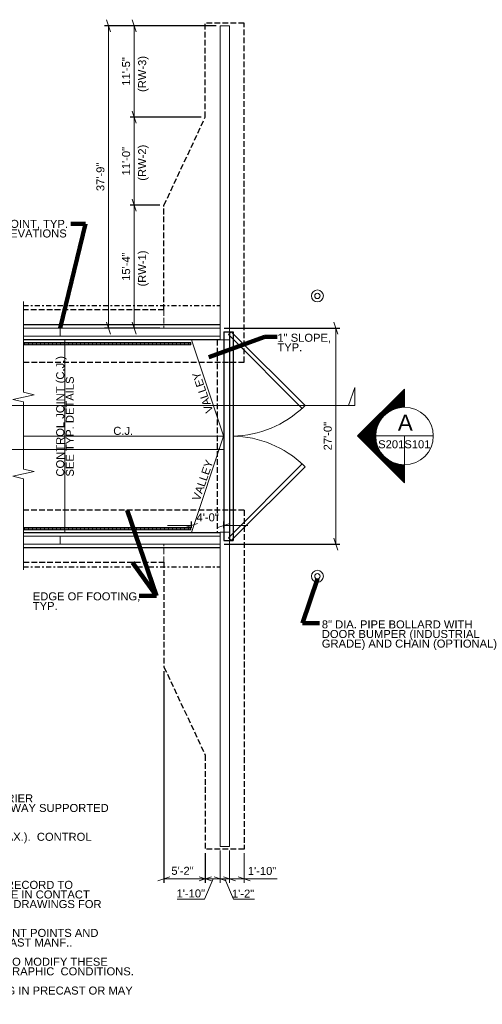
# Model space of a CAD drawing. Header units: inches. Extents: x -763 to 1097, y -304 to 1171.
# Tile 2 of 2: x 404 to 1097, y -304 to 1171. Entities that reach past the tile are written whole.
import ezdxf
from ezdxf.enums import TextEntityAlignment as Align

# ---------------------------------------------------------------- set-up
doc = ezdxf.new("R2010")
doc.units = ezdxf.units.IN
doc.header["$LTSCALE"] = 20
doc.header["$MEASUREMENT"] = 0
doc.linetypes.add('DGN Style 3', pattern=[0.597286, 0.426633, -0.170653])
doc.linetypes.add('DGN Style 7', pattern=[0.853266, 0.38397, -0.170653, 0.12799, -0.170653])
for name, color, linetype, lineweight in [('G-ANNO-DIM', 1, 'Continuous', 0), ('G-ANNO-PATT', 9, 'Continuous', 0), ('G-ANNO-TEXT', 7, 'Continuous', 15), ('S-FNDN-FTNG', 48, 'Continuous', 30), ('S-FNDN-PEDS', 48, 'Continuous', 30), ('S-JNTS-CTLJ', 4, 'Continuous', 30), ('S-SLAB-EDGE', 48, 'Continuous', 30), ('S-WALL-LOAD', 3, 'Continuous', 13)]:
    doc.layers.add(name, color=color, linetype=linetype, lineweight=lineweight)
doc.styles.add("1 16 1'-0", font='arial.ttf', dxfattribs={"height": 24})
doc.styles.add("1 8 1'-0", font='arial.ttf', dxfattribs={"height": 12})
doc.dimstyles.new("1 8 1'-0", dxfattribs={"dimtxt": 12, "dimasz": 18, "dimexe": 6, "dimexo": 6, "dimgap": 6, "dimtad": 1, "dimdec": 0, "dimzin": 11, "dimdsep": 46, "dimlunit": 3, "dimtxsty": "1 8 1'-0", "dimblk": '_Oblique_0.3', "dimcen": 0.09, "dimclrd": 256, "dimadec": 4, "dimazin": 3, "dimtfac": 1, "dimtdec": 0, "dimtofl": 0, "dimtmove": 0, "dimatfit": 3, "dimfxl": 1, "dimfrac": 2, "dimtolj": 1, "dimtzin": 11, "dimlwd": -1, "dimarcsym": 0})

# ---------------------------------------------------------------- blocks, each defined once
blk = doc.blocks.new('_Oblique_0.3')
at = {"color": 0, "linetype": 'ByBlock', "lineweight": -2}
for p, q in [((0, 0), (-1, 0)), ((0.5, 0.167), (-0.5, -0.167))]:
    blk.add_line(p, q, dxfattribs=at)
blk = doc.blocks.new('*D5')
at = {"layer": 'Defpoints', "color": 0, "lineweight": 0, "transparency": 16777216}
for p in [(704.2, 709.1), (877.8, 709.1), (704.2, 385.1)]:
    blk.add_point(p, dxfattribs=at)
at = {"layer": 'G-ANNO-DIM', "color": 0, "lineweight": -2, "transparency": 16777216}
for p, q in [((710.2, 709.1), (883.8, 709.1)), ((710.2, 385.1), (883.8, 385.1))]:
    blk.add_line(p, q, dxfattribs=at)
at = {"layer": 'G-ANNO-DIM', "transparency": 16777216}
blk.add_line((877.8, 403.1), (877.8, 691.1), dxfattribs=at)
at = {"layer": 'G-ANNO-DIM', "transparency": 16777216, "xscale": 18, "yscale": 18, "zscale": 18}
for p, rotation in [((877.8, 709.1), 90), ((877.8, 385.1), 270)]:
    blk.add_blockref('_Oblique_0.3', p, dxfattribs=dict(at, rotation=rotation))
at = {"layer": 'G-ANNO-DIM', "color": 0, "transparency": 16777216, "insert": (865.7, 547.1), "char_height": 12, "attachment_point": 5, "rotation": 90, "style": "1 8 1'-0"}
blk.add_mtext('\\A1;27\'-0"', dxfattribs=at)
blk = doc.blocks.new('*D12')
at = {"layer": 'Defpoints', "color": 0, "lineweight": 0, "transparency": 16777216}
for p in [(661.7, 413.1), (661.7, 403.5), (709.7, 403.1)]:
    blk.add_point(p, dxfattribs=at)
at = {"layer": 'G-ANNO-DIM', "color": 0, "lineweight": -2, "transparency": 16777216}
for p, q in [((661.7, 409.5), (661.7, 419.1)), ((709.7, 409.1), (709.7, 419.1))]:
    blk.add_line(p, q, dxfattribs=at)
at = {"layer": 'G-ANNO-DIM', "transparency": 16777216}
for p, q in [((643.7, 413.1), (625.7, 413.1)), ((727.7, 413.1), (745.7, 413.1))]:
    blk.add_line(p, q, dxfattribs=at)
at = {"layer": 'G-ANNO-DIM', "transparency": 16777216, "xscale": 18, "yscale": 18, "zscale": 18}
blk.add_blockref('_Oblique_0.3', (661.7, 413.1), dxfattribs=at)
at = {"layer": 'G-ANNO-DIM', "transparency": 16777216, "xscale": 18, "yscale": 18, "zscale": 18, "rotation": 180}
blk.add_blockref('_Oblique_0.3', (709.7, 413.1), dxfattribs=at)
at = {"layer": 'G-ANNO-DIM', "color": 0, "transparency": 16777216, "insert": (685.7, 425.3), "char_height": 12, "attachment_point": 5, "style": "1 8 1'-0"}
blk.add_mtext('\\A1;4\'-0"', dxfattribs=at)
blk = doc.blocks.new('*D13')
at = {"layer": 'Defpoints', "color": 0, "lineweight": 0, "transparency": 16777216}
for p in [(537.2, 1162.1), (704.2, 1162.1), (575.6, 709.1)]:
    blk.add_point(p, dxfattribs=at)
at = {"layer": 'G-ANNO-DIM', "color": 0, "lineweight": -2, "transparency": 16777216}
for p, q in [((698.2, 1162.1), (531.2, 1162.1)), ((569.6, 709.1), (531.2, 709.1))]:
    blk.add_line(p, q, dxfattribs=at)
at = {"layer": 'G-ANNO-DIM', "transparency": 16777216}
blk.add_line((537.2, 727.1), (537.2, 1144.1), dxfattribs=at)
at = {"layer": 'G-ANNO-DIM', "transparency": 16777216, "xscale": 18, "yscale": 18, "zscale": 18}
for p, rotation in [((537.2, 1162.1), 90), ((537.2, 709.1), 270)]:
    blk.add_blockref('_Oblique_0.3', p, dxfattribs=dict(at, rotation=rotation))
at = {"layer": 'G-ANNO-DIM', "color": 0, "transparency": 16777216, "insert": (525, 935.6), "char_height": 12, "attachment_point": 5, "rotation": 90, "style": "1 8 1'-0"}
blk.add_mtext('\\A1;37\'-9"', dxfattribs=at)
blk = doc.blocks.new('*D16')
at = {"layer": 'Defpoints', "color": 0, "lineweight": 0, "transparency": 16777216}
for p in [(575.6, 893.1), (620.2, 893.1), (620.2, 709.1)]:
    blk.add_point(p, dxfattribs=at)
at = {"layer": 'G-ANNO-DIM', "color": 0, "lineweight": -2, "transparency": 16777216}
for p, q in [((614.2, 893.1), (569.6, 893.1)), ((614.2, 709.1), (569.6, 709.1))]:
    blk.add_line(p, q, dxfattribs=at)
at = {"layer": 'G-ANNO-DIM', "transparency": 16777216}
blk.add_line((575.6, 727.1), (575.6, 875.1), dxfattribs=at)
at = {"layer": 'G-ANNO-DIM', "transparency": 16777216, "xscale": 18, "yscale": 18, "zscale": 18}
for p, rotation in [((575.6, 893.1), 90), ((575.6, 709.1), 270)]:
    blk.add_blockref('_Oblique_0.3', p, dxfattribs=dict(at, rotation=rotation))
at = {"layer": 'G-ANNO-DIM', "color": 0, "transparency": 16777216, "insert": (563.5, 801.1), "char_height": 12, "attachment_point": 5, "rotation": 90, "style": "1 8 1'-0"}
blk.add_mtext('\\A1;15\'-4"', dxfattribs=at)
blk = doc.blocks.new('*D14')
at = {"layer": 'Defpoints', "color": 0, "lineweight": 0, "transparency": 16777216}
for p in [(575.6, 1025.1), (682.2, 1025.1), (620.2, 893.1)]:
    blk.add_point(p, dxfattribs=at)
at = {"layer": 'G-ANNO-DIM', "color": 0, "lineweight": -2, "transparency": 16777216}
for p, q in [((676.2, 1025.1), (569.6, 1025.1)), ((614.2, 893.1), (569.6, 893.1))]:
    blk.add_line(p, q, dxfattribs=at)
at = {"layer": 'G-ANNO-DIM', "transparency": 16777216}
blk.add_line((575.6, 911.1), (575.6, 1007.1), dxfattribs=at)
at = {"layer": 'G-ANNO-DIM', "transparency": 16777216, "xscale": 18, "yscale": 18, "zscale": 18}
for p, rotation in [((575.6, 1025.1), 90), ((575.6, 893.1), 270)]:
    blk.add_blockref('_Oblique_0.3', p, dxfattribs=dict(at, rotation=rotation))
at = {"layer": 'G-ANNO-DIM', "color": 0, "transparency": 16777216, "insert": (563.5, 959.1), "char_height": 12, "attachment_point": 5, "rotation": 90, "style": "1 8 1'-0"}
blk.add_mtext('\\A1;11\'-0"', dxfattribs=at)
blk = doc.blocks.new('*D15')
at = {"layer": 'Defpoints', "color": 0, "lineweight": 0, "transparency": 16777216}
for p in [(575.6, 1162.1), (704.2, 1162.1), (682.2, 1025.1)]:
    blk.add_point(p, dxfattribs=at)
at = {"layer": 'G-ANNO-DIM', "color": 0, "lineweight": -2, "transparency": 16777216}
for p, q in [((698.2, 1162.1), (569.6, 1162.1)), ((676.2, 1025.1), (569.6, 1025.1))]:
    blk.add_line(p, q, dxfattribs=at)
at = {"layer": 'G-ANNO-DIM', "transparency": 16777216}
blk.add_line((575.6, 1043.1), (575.6, 1144.1), dxfattribs=at)
at = {"layer": 'G-ANNO-DIM', "transparency": 16777216, "xscale": 18, "yscale": 18, "zscale": 18}
for p, rotation in [((575.6, 1162.1), 90), ((575.6, 1025.1), 270)]:
    blk.add_blockref('_Oblique_0.3', p, dxfattribs=dict(at, rotation=rotation))
at = {"layer": 'G-ANNO-DIM', "color": 0, "transparency": 16777216, "insert": (563.5, 1093.6), "char_height": 12, "attachment_point": 5, "rotation": 90, "style": "1 8 1'-0"}
blk.add_mtext('\\A1;11\'-5"', dxfattribs=at)
blk = doc.blocks.new('*D17')
at = {"layer": 'Defpoints', "color": 0, "lineweight": 0, "transparency": 16777216}
for p in [(620.2, 201.1), (682.2, -71.9), (620.2, -116.5)]:
    blk.add_point(p, dxfattribs=at)
at = {"layer": 'G-ANNO-DIM', "color": 0, "lineweight": -2, "transparency": 16777216}
for p, q in [((620.2, 195.1), (620.2, -122.5)), ((682.2, -77.9), (682.2, -122.5))]:
    blk.add_line(p, q, dxfattribs=at)
at = {"layer": 'G-ANNO-DIM', "transparency": 16777216}
blk.add_line((664.2, -116.5), (638.2, -116.5), dxfattribs=at)
at = {"layer": 'G-ANNO-DIM', "transparency": 16777216, "xscale": 18, "yscale": 18, "zscale": 18, "rotation": 180}
blk.add_blockref('_Oblique_0.3', (620.2, -116.5), dxfattribs=at)
at = {"layer": 'G-ANNO-DIM', "transparency": 16777216, "xscale": 18, "yscale": 18, "zscale": 18}
blk.add_blockref('_Oblique_0.3', (682.2, -116.5), dxfattribs=at)
at = {"layer": 'G-ANNO-DIM', "color": 0, "transparency": 16777216, "insert": (648, -104.4), "char_height": 12, "attachment_point": 5, "style": "1 8 1'-0"}
blk.add_mtext('\\A1;5\'-2"', dxfattribs=at)

msp = doc.modelspace()

# ---------------------------------------------------------------- hatches: boundary and pattern name
at = {"layer": 'G-ANNO-PATT'}
h = msp.add_hatch(dxfattribs=at)
h.set_pattern_fill('HATCH', color=256, style=0, pattern_type=2)
h.set_pattern_definition([(90, (595.166, 685.1809), (-2, 1e-16), [])])
h.paths.add_polyline_path([(409.5, 684.1), (660.7, 684.1), (660.7, 687.6), (409.5, 687.6)])
h = msp.add_hatch(dxfattribs=at)
h.set_pattern_fill('HATCH', color=256, style=0, pattern_type=2)
h.set_pattern_definition([(90, (595.166, 407.6809), (-2, 1e-16), [])])
h.paths.add_polyline_path([(409.5, 406.6), (660.7, 406.6), (660.7, 410.1), (409.5, 410.1)])
at = {"layer": 'G-ANNO-TEXT', "extrusion": (0, 0, -1)}
h = msp.add_hatch(dxfattribs=at)
h.set_pattern_fill('HATCH', color=256, style=0, pattern_type=2)
h.set_pattern_definition([(315, (-848.61165, 451.89607), (0.05567773, 0.05567773), [])])
h.paths.add_polyline_path([(-980.7, 590.5, -1), (-980.7, 504.1), (-980.7, 477.2), (-910.5, 547.4), (-980.7, 617.6)])

# ---------------------------------------------------------------- linework, layer by layer
at = {"layer": 'G-ANNO-DIM'}
for p, q in [((701.2, 709.1), (590.5, 709.1)), ((709.7, 544.1), (709.7, 524.1)), ((-401.1, 527.1), (709.7, 527.1)), ((682.2, -77.9), (682.2, -122.5)), ((704.2, -73.9), (704.2, -122.5)), ((718.2, -73.9), (718.2, -122.5)), ((740.2, -77.9), (740.2, -122.5)), ((632.6, -116.5), (682.2, -116.5)), ((673.2, -113.5), (691.2, -119.5)), ((682.2, -116.5), (704.2, -116.5)), ((695.2, -113.5), (713.2, -119.5)), ((713.2, -119.5), (695.2, -113.5)), ((718.2, -116.5), (704.2, -116.5)), ((709.2, -113.5), (727.2, -119.5)), ((727.2, -119.5), (709.2, -113.5)), ((740.2, -116.5), (718.2, -116.5)), ((725.8, -116.5), (718.2, -116.5)), ((749.2, -119.5), (731.2, -113.5)), ((790, -116.5), (740.2, -116.5))]:
    msp.add_line(p, q, dxfattribs=at)
at = {"layer": 'G-ANNO-DIM', "flags": 128}
for points in [[(694.1, -116.5), (680.8, -146.9), (640.1, -146.9)], [(711.2, -116.5), (724.5, -146.9), (755.9, -146.9)]]:
    msp.add_lwpolyline(points, dxfattribs=at)
at = {"layer": 'G-ANNO-DIM', "extrusion": (0, 0, -1)}
msp.add_solid([(-700.7, 528.6), (-709.7, 527.1), (-700.7, 525.6)], dxfattribs=at)
at = {"layer": 'G-ANNO-PATT'}
for points in [[(409.5, 687.6), (660.7, 687.6), (660.7, 684.1), (409.5, 684.1)], [(409.5, 684.1), (660.7, 684.1), (660.7, 687.6), (409.5, 687.6)], [(409.5, 406.6), (660.7, 406.6), (660.7, 410.1), (409.5, 410.1)]]:
    msp.add_3dface(points, dxfattribs=at)
at = {"layer": 'G-ANNO-TEXT', "linetype": 'DGN Style 3'}
for p, q in [((620.2, 736.1), (620.2, 709.1)), ((620.2, 358.1), (620.2, 385.1))]:
    msp.add_line(p, q, dxfattribs=at)
at = {"layer": 'G-ANNO-TEXT'}
for p, q in [((464.7, 697.1), (464.7, 709.1)), ((660.7, 687.6), (409.5, 687.6)), ((660.7, 684.1), (409.5, 684.1)), ((471.7, 691.6), (471.7, 687.6)), ((471.7, 684.1), (471.7, 410.1)), ((660.7, 687.6), (660.7, 684.1)), ((980.7, 617.6, 7), (910.5, 547.4, 7)), ((980.7, 590.5, 7), (980.7, 617.6, 7)), ((709.6, 547), (409.5, 547.1)), ((980.7, 477.2, 7), (910.5, 547.4, 7)), ((1024, 547.3, 7), (937.5, 547.3, 7)), ((980.7, 504.1, 7), (980.7, 547.3, 7)), ((980.7, 504.2, 7), (980.7, 477.2, 7)), ((660.7, 410.1), (409.5, 410.1)), ((660.7, 406.6), (409.5, 406.6)), ((471.7, 406.6), (471.7, 402.6)), ((660.7, 406.6), (660.7, 410.1)), ((464.7, 385.1), (464.7, 397.1))]:
    msp.add_line(p, q, dxfattribs=at)
at = {"layer": 'G-ANNO-TEXT', "color": 7, "linetype": 'Continuous', "lineweight": 0}
for p, q in [((896.9, 593, 7), (906.5, 620.1, 7)), ((906.5, 620.1, 7), (906.5, 593, 7)), ((-629.3, 593, 7), (906.5, 593, 7)), ((906.5, 593, 7), (896.9, 593, 7))]:
    msp.add_line(p, q, dxfattribs=at)
at = {"layer": 'G-ANNO-TEXT', "flags": 128}
for points in [[(409.5, 748.9), (409.5, 633.3), (409.5, 612.8), (425.5, 609.2), (393.5, 601.9), (409.5, 598.3), (409.5, 525.5)], [(720.9, 703.6), (831.6, 593), (827.3, 588.7), (716.7, 699.4), (720.9, 703.6)], [(409.5, 525.5), (409.5, 518.3), (409.5, 497.8), (425.5, 494.2), (393.5, 486.9), (409.5, 483.3), (409.5, 346.6)], [(720.9, 390.6), (831.6, 501.3), (827.3, 505.5), (716.7, 394.9), (720.9, 390.6)]]:
    msp.add_lwpolyline(points, dxfattribs=at)
msp.add_lwpolyline([(661.7, 691.6), (709.6, 547.3, -0.159188), (709.6, 547), (661.7, 402.6)], format="xyb", dxfattribs=at)
at = {"layer": 'G-ANNO-TEXT'}
for radius in [9, 4]:
    msp.add_circle((850.1, 757.2, -7), radius, dxfattribs=at)
at = {"layer": 'G-ANNO-TEXT', "extrusion": (0, 0, -1)}
for centre, radius in [((-980.7, 547.3, -7), 43.2), ((-850.1, 337.1, 7), 9), ((-850.1, 337.1, 7), 4)]:
    msp.add_circle(centre, radius, dxfattribs=at)
at = {"layer": 'G-ANNO-TEXT'}
msp.add_arc((720.9, 703.6), 156.5, 271.0049, 313.9951, dxfattribs=at)
at = {"layer": 'G-ANNO-TEXT', "extrusion": (0, 0, -1)}
msp.add_arc((-720.9, 390.6), 156.5, 91.0049, 133.9951, dxfattribs=at)
at = {"layer": 'S-FNDN-FTNG', "linetype": 'DGN Style 3'}
for p, q in [((740.2, 1166.1), (682.2, 1166.1)), ((682.2, 1025.1), (682.2, 1166.1)), ((740.2, 658.1), (740.2, 1166.1)), ((620.2, 893.1), (682.2, 1025.1)), ((620.2, 736.1), (620.2, 893.1)), ((620.2, 736.1), (409.5, 736.1)), ((699.7, 691.6), (699.7, 402.6)), ((409.5, 658.1), (740.2, 658.1)), ((740.2, 436.1), (409.5, 436.1)), ((740.2, 436.1), (740.2, -71.9)), ((409.5, 358.1), (620.2, 358.1)), ((620.2, 358.1), (620.2, 201.1)), ((620.2, 201.1), (682.2, 69.1)), ((682.2, 69.1), (682.2, -71.9)), ((740.2, -71.9), (682.2, -71.9))]:
    msp.add_line(p, q, dxfattribs=at)
at = {"layer": 'S-FNDN-PEDS'}
for p, q in [((409.5, 714.6), (704.2, 714.6)), ((704.2, 691.6), (409.5, 691.6)), ((409.5, 402.6), (704.2, 402.6)), ((704.2, 379.6), (409.5, 379.6))]:
    msp.add_line(p, q, dxfattribs=at)
at = {"layer": 'S-JNTS-CTLJ', "linetype": 'DGN Style 7', "flags": 128}
for points in [[(409.5, 743), (704.2, 743)], [(409.5, 351.2), (704.2, 351.3)]]:
    msp.add_lwpolyline(points, dxfattribs=at)
at = {"layer": 'S-SLAB-EDGE'}
for p, q in [((709.7, 703.6), (709.7, 390.6)), ((709.7, 703.6), (723.7, 703.6)), ((718.2, 703.6), (718.2, 390.6)), ((723.7, 703.6), (723.7, 390.6)), ((709.7, 390.6), (723.7, 390.6))]:
    msp.add_line(p, q, dxfattribs=at)
at = {"layer": 'S-WALL-LOAD'}
for p, q in [((704.2, 691.2), (704.2, 1162.1)), ((718.2, 1162.1), (704.2, 1162.1)), ((718.2, 703.6), (718.2, 1162.1)), ((704.2, 709.1), (409.5, 709.1)), ((409.5, 697.1), (704.2, 697.1)), ((718.2, 691.2), (704.2, 691.2)), ((704.2, 403.1), (704.2, -67.9)), ((718.2, 403.1), (704.2, 403.1)), ((718.2, 403.1), (718.2, -67.9)), ((704.2, 397.1), (409.5, 397.1)), ((409.5, 385.1), (704.2, 385.1)), ((718.2, -67.9), (704.2, -67.9))]:
    msp.add_line(p, q, dxfattribs=at)

# ---------------------------------------------------------------- texts
at = {"layer": 'G-ANNO-DIM', "color": 7, "linetype": 'Continuous', "style": "1 8 1'-0"}
for s, p in [('1\'-10"', (767.2, -104.5)), ('1\'-10"', (660.4, -138.2)), ('1\'-2"', (738.8, -138.5))]:
    msp.add_text(s, height=12, dxfattribs=at).set_placement(p, align=Align.MIDDLE_CENTER)
at = {"layer": 'G-ANNO-DIM', "color": 7, "linetype": 'Continuous', "char_height": 12, "line_spacing_factor": 0.72, "style": "1 8 1'-0"}
for s, insert, attachment_point, rotation in [('(RW-3)', (589.3, 1062.8), 4, 90), ('(RW-2)', (589.3, 929.8), 4, 90), ('(RW-1)', (589.3, 771.3), 4, 90), ('CONTROL JOINT (C.J.)\\PSEE TYP. DETAILS', (458.7, 486.5), 1, 90), ('VALLEY', (682.9, 580.5), 1, 109.047), ('VALLEY', (662.3, 453), 1, 70.953)]:
    msp.add_mtext(s, dxfattribs=dict(at, insert=insert, attachment_point=attachment_point, rotation=rotation))
at = {"layer": 'G-ANNO-DIM', "color": 7, "linetype": 'Continuous', "char_height": 12, "attachment_point": 1, "line_spacing_factor": 0.72, "style": "1 8 1'-0"}
for s, insert in [('WALL JOINT, TYP.\\PSEE ELEVATIONS', (331, 871.2)), ('1" SLOPE, \\PTYP.', (790.2, 700.5)), ('C.J.', (544.2, 561)), ('EDGE OF FOOTING,\\PTYP.', (423.6, 313)), ('8" DIA. PIPE BOLLARD WITH \\PDOOR BUMPER (INDUSTRIAL\\PGRADE) AND CHAIN (OPTIONAL)', (856.8, 271))]:
    msp.add_mtext(s, dxfattribs=dict(at, insert=insert))
at = {"layer": 'G-ANNO-TEXT', "color": 7, "linetype": 'Continuous', "lineweight": 0}
for s, height, style, p in [('A', 24, "1 16 1'-0", (993.1, 579.3, 7)), ('S201', 12, "1 8 1'-0", (980.4, 540.9, 7)), ('S101', 12, "1 8 1'-0", (1019.6, 540.9, 7))]:
    msp.add_text(s, height=height, dxfattribs=dict(at, style=style)).set_placement(p, align=Align.TOP_RIGHT)
at = {"layer": 'G-ANNO-TEXT', "color": 7, "insert": (-147.6, 39.1, 0), "char_height": 12, "attachment_point": 1, "line_spacing_factor": 0.72, "style": "1 8 1'-0"}
msp.add_mtext('1. TOP OF SLAB (FINISH FLOOR ELEVATION) =  0\'-0" U.O.N.\\P\\P2. SLAB-ON-GRADE: 6" CONCRETE ON 4" CAPILLARY WATER BARRIER\\P    AND VAPOR BARRIER, REINFORCED WITH #4 AT 12" O.C. EACH WAY SUPPORTED\\P    1 1/2" FROM TOP OF SLAB UNO.\\P\\P3. PLACE CONTROL JOINTS  IN SLAB-ON-GRADE AT 18\'-0" O.C. (MAX.).  CONTROL\\P    JOINTS SHALL BE COMPLETED AS SOON AS POSSIBLE. \\P\\P4. PROVIDE 24" OF EARTH COVER MINIMUM ON ROOF.\\P\\P5. IT IS THE RESPONSIBILITY OF THE SITE-ADAPT DESIGNER-OF-RECORD TO\\P    WATERPROOF ALL SURFACES OF THE SHELTER WHICH WILL BE IN CONTACT\\P    WITH EARTH FILL AFTER SHELTER IS ERECTED.  SUBMIT SHOP DRAWINGS FOR \\P    GOVERNMENT AND AE APPROVAL.  \\P\\P6. SIZE, LOCATION, AND QUANTITY OF TILT-UP BRACE ATTACHMENT POINTS AND\\P     LIFTING INSERTS TO BE DETERMINED BY CONTRACTOR/PRECAST MANF..\\P\\P7. IT IS THE RESPONSIBILITY OF THE SITE ADAPTION ENGINEER TO MODIFY THESE\\P    DRAWINGS TO MEET LOCAL SITING, FOUNDATION, AND TOPOGRAPHIC  CONDITIONS.\\P\\P8. PANELS MAY BE PRECAST BY A MANUFACTURER SPECIALIZING IN PRECAST OR MAY\\P    BE PRECAST AT THE JOB-SITE.', dxfattribs=at)

# ---------------------------------------------------------------- dimensions: what is measured, and where the dimension line sits
at = {"layer": 'G-ANNO-DIM'}
for base, p1, p2, angle, picture, middle in [((537.2, 1162.1), (575.6, 709.1), (704.2, 1162.1), 90, '*D13', (525, 935.6)), ((575.6, 1162.1), (682.2, 1025.1), (704.2, 1162.1), 90, '*D15', (563.5, 1093.6)), ((575.6, 1025.1), (620.2, 893.1), (682.2, 1025.1), 90, '*D14', (563.5, 959.1)), ((575.6, 893.1), (620.2, 709.1), (620.2, 893.1), 90, '*D16', (563.5, 801.1)), ((877.8, 709.1), (704.2, 385.1), (704.2, 709.1), 90, '*D5', (865.7, 547.1)), ((661.7, 413.1), (709.7, 403.1), (661.7, 403.5), 180, '*D12', (685.7, 425.3))]:
    dim = msp.add_linear_dim(base=base, p1=p1, p2=p2, angle=angle, dimstyle="1 8 1'-0", dxfattribs=at)
    dim.commit()
    dim.dimension.update_dxf_attribs({"geometry": picture, "text_midpoint": middle})
dim = msp.add_linear_dim(base=(620.2, -116.5), p1=(682.2, -71.9), p2=(620.2, 201.1), angle=180, dimstyle="1 8 1'-0", dxfattribs=at)
dim.commit()
dim.dimension.update_dxf_attribs({"geometry": '*D17', "text_midpoint": (648, -116.5), "dimtype": 160})

# ---------------------------------------------------------------- leaders
at = {"layer": 'G-ANNO-TEXT'}
for points in [[(464.7, 709.1), (502.5, 865.2), (480.7, 865.2)], [(687.6, 665.4), (771.6, 696), (790.1, 696)], [(564.8, 435.9), (609.1, 307.7), (583.2, 307.7)], [(573, 357.9), (609.1, 307.7), (583.2, 307.7)], [(850.1, 333.1), (827.9, 266.9), (853.4, 266.9)]]:
    msp.add_leader(points, dimstyle="1 8 1'-0", override={"dimgap": 12, "dimclrd": 0, "dimlwd": 65534}, dxfattribs=at)

doc.saveas('drawing.dxf')
